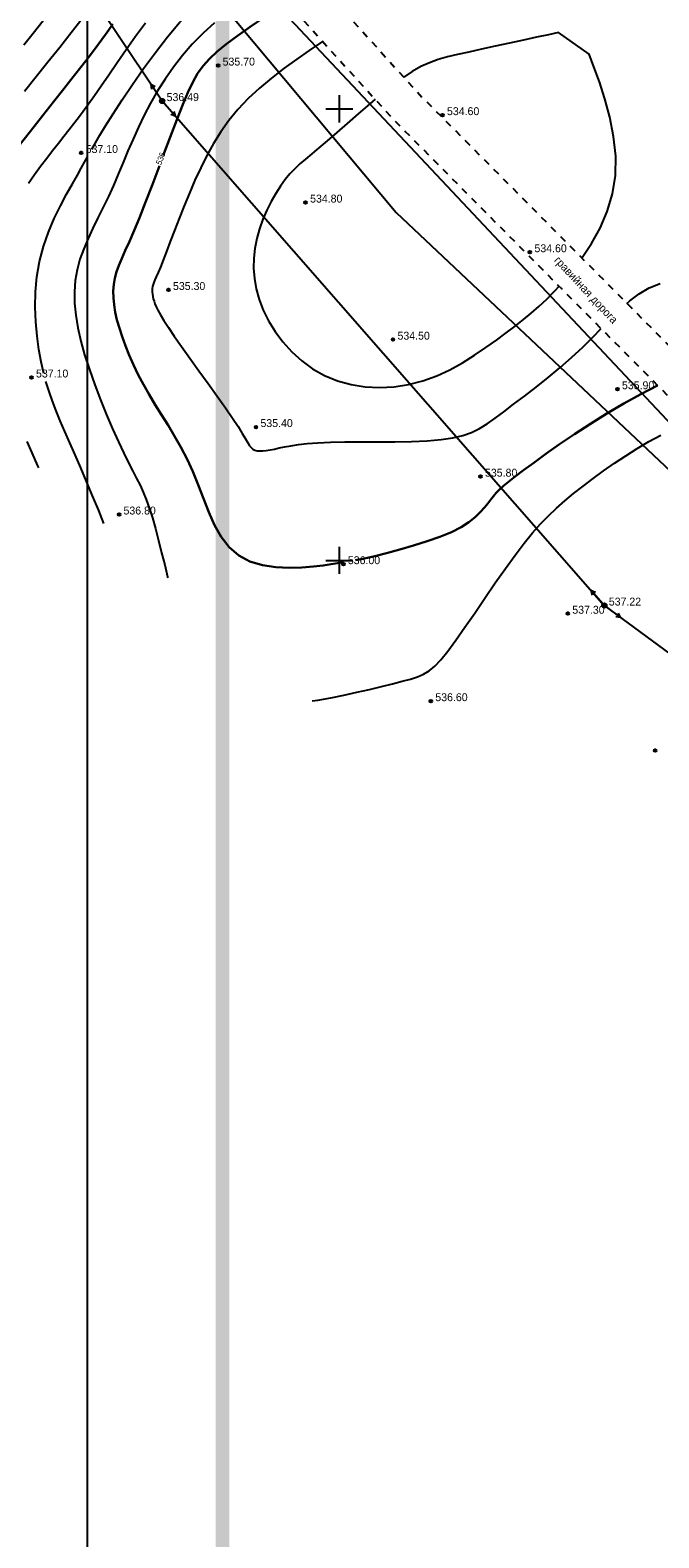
# Model space of a CAD drawing. Extents: x 0 to 370488, y 0 to 4202825.
# Tile 165 of 256: x 360266 to 360335, y 4200242 to 4200409. Entities that reach past the tile are written whole.
import ezdxf

# ---------------------------------------------------------------- set-up
doc = ezdxf.new("R2010")
doc.units = 0
doc.header["$LTSCALE"] = 0.5
doc.header["$MEASUREMENT"] = 0
doc.header["$PDMODE"] = 32
doc.header["$PDSIZE"] = 0.3
for name, pattern in [('CONTI', [0]), ('Д_ТРОТ_ТРУБА', [3, 1.5, -1.5]), ('ДОРОГИ_СТРОЯЩ', [9, 8, -1])]:
    doc.linetypes.add(name, pattern=pattern)
for name, color, linetype in [('(004) Точки рельефа', 7, 'Continuous'), ('(014) Водопровод', 5, 'ИК_Водопровод -------в--------'), ('(022) Возд. Линии', 7, 'Continuous'), ('(025) Дорога', 7, 'Continuous'), ('GORIZDEFAULT', 32, 'CONTI'), ('PI_TTDEFAULT', 5, 'CONTI'), ('SETKR', 2, 'CONTI'), ('SIT_L0', 250, 'CONTI'), ('ХХХ автодор (К)', 7, 'ИК_Водопровод -------в--------'), ('ХХХ оформление', 7, 'ИК_Водопровод -------в--------')]:
    doc.layers.add(name, color=color, linetype=linetype)
doc.layers.add('(032) Горизонтали утолщенные', color=32, linetype='Continuous', lineweight=30)
doc.styles.add('BM-431', font='txt')
doc.styles.add('D-431', font='txt')
doc.styles.add('SHRFT', font='TXT', dxfattribs={"width": 0.875})
doc.styles.get("Standard").update_dxf_attribs({"font": 'isocpeur.ttf'})
doc.linetypes.add('ИК_Водопровод -------в--------', pattern='A,9,-0.6,["В",Standard,S=1.2,R=0,X=0,Y=-0.6],-1.2', length=10.8)

# ---------------------------------------------------------------- blocks, each defined once
blk = doc.blocks.new('BL_333')
at = {"color": 0}
for p, q in [((-1.5, 0), (1.5, 0)), ((0, -1.5), (0, 1.5))]:
    blk.add_line(p, q, dxfattribs=at)
blk = doc.blocks.new('S1')
at = {"layer": '(022) Возд. Линии'}
for p, q in [((-2, 0), (-1.5, 0.25)), ((-2, 0), (-1.5, -0.25)), ((0, 0), (-2, 0))]:
    blk.add_line(p, q, dxfattribs=at)
blk = doc.blocks.new('S2')
at = {"layer": '(022) Возд. Линии'}
for p, q in [((0, 0), (2, 0)), ((2, 0), (1.5, 0.25)), ((2, 0), (1.5, -0.25))]:
    blk.add_line(p, q, dxfattribs=at)
blk = doc.blocks.new('SS')
at = {"layer": '(022) Возд. Линии'}
blk.add_circle((0, 0), 0.25, dxfattribs=at)

msp = doc.modelspace()

# ---------------------------------------------------------------- linework, layer by layer
at = {"layer": '(014) Водопровод', "flags": 128}
msp.add_lwpolyline([(360036.438, 4200773.015), (360047.098, 4200750.311), (360089.76, 4200681.101), (360107.619, 4200655.796), (360141.826, 4200594.039), (360149.345, 4200579.998), (360206.507, 4200508.61), (360230.262, 4200479.387), (360306.281, 4200388.525), (360409.154, 4200291.553), (360456.114, 4200244.191), (360490.793, 4200199.337)], dxfattribs=at)
at = {"layer": '(025) Дорога', "linetype": 'Д_ТРОТ_ТРУБА', "flags": 128}
for points in [[(360044.195, 4200796.012), (360041.816, 4200791.773), (360042.358, 4200788.304), (360046.087, 4200780.21), (360059.012, 4200755.887), (360082.266, 4200713.415), (360119.837, 4200651.911), (360154.248, 4200588.273), (360168.952, 4200565.337), (360182.618, 4200547.766), (360213.043, 4200512.044), (360268.283, 4200446.262), (360308.926, 4200401.534), (360387.369, 4200322.593), (360428.116, 4200283.497), (360457.116, 4200256.42), (360464.886, 4200245.444), (360476.507, 4200228.263), (360489.06, 4200214.493), (360499.065, 4200202.984)], [(360034.859, 4200791.392), (360036.733, 4200790.501), (360038.761, 4200786.553), (360042.501, 4200778.433), (360055.492, 4200753.988), (360078.803, 4200711.411), (360116.369, 4200649.915), (360150.8, 4200586.24), (360165.682, 4200563.025), (360179.515, 4200545.24), (360209.989, 4200509.461), (360265.27, 4200443.63), (360306.026, 4200398.778), (360384.565, 4200319.74), (360425.367, 4200280.592), (360454.087, 4200253.775), (360461.596, 4200243.167), (360473.356, 4200225.782), (360486.072, 4200211.833), (360495.233, 4200201.295)]]:
    msp.add_lwpolyline(points, dxfattribs=at)
at = {"layer": '(032) Горизонтали утолщенные', "color": 32}
for points in [[(360294.196, 4200411.797, 536), (360293.16, 4200411.13, 536), (360291.63, 4200410.11, 536), (360290.13, 4200409.09, 536), (360288.73, 4200408.09, 536), (360287.48, 4200407.17, 536), (360286.45, 4200406.33, 536), (360285.61, 4200405.54, 536), (360284.9, 4200404.75, 536), (360284.3, 4200403.9, 536), (360283.76, 4200402.94, 536), (360283.23, 4200401.82, 536), (360282.67, 4200400.49, 536)], [(360264.4, 4200395.75, 538), (360265.79, 4200397.52, 538), (360267.12, 4200399.21, 538), (360268.35, 4200400.77, 538), (360269.49, 4200402.21, 538), (360270.53, 4200403.54, 538), (360271.51, 4200404.79, 538), (360272.42, 4200405.98, 538), (360273.28, 4200407.12, 538), (360274.11, 4200408.24, 538), (360274.91, 4200409.36, 538)], [(360282.67, 4200400.49, 536), (360282, 4200398.79, 536), (360281.26, 4200396.86, 536), (360280.49, 4200394.82, 536)], [(360280.07, 4200393.69, 536), (360279.29, 4200391.63, 536), (360278.54, 4200389.67, 536), (360277.85, 4200387.91, 536)], [(360277.85, 4200387.91, 536), (360277.26, 4200386.51, 536), (360276.74, 4200385.32, 536), (360276.28, 4200384.31, 536), (360275.89, 4200383.43, 536), (360275.57, 4200382.66, 536), (360275.32, 4200381.94, 536), (360275.13, 4200381.25, 536), (360275.01, 4200380.55, 536), (360274.96, 4200379.83, 536), (360274.97, 4200379.08, 536), (360275.04, 4200378.3, 536), (360275.18, 4200377.49, 536), (360275.37, 4200376.63, 536), (360275.63, 4200375.72, 536), (360275.94, 4200374.77, 536), (360276.3, 4200373.77, 536), (360276.72, 4200372.72, 536), (360277.19, 4200371.66, 536), (360277.72, 4200370.56, 536), (360278.29, 4200369.46, 536), (360278.92, 4200368.35, 536), (360279.59, 4200367.24, 536), (360280.29, 4200366.11, 536), (360281.02, 4200364.96, 536), (360281.74, 4200363.77, 536), (360282.45, 4200362.53, 536), (360283.14, 4200361.22, 536), (360283.78, 4200359.83, 536), (360284.37, 4200358.36, 536), (360284.94, 4200356.84, 536), (360285.53, 4200355.34, 536), (360286.18, 4200353.9, 536), (360286.92, 4200352.59, 536), (360287.8, 4200351.45, 536), (360288.86, 4200350.53, 536), (360290.1, 4200349.89, 536), (360291.5, 4200349.48, 536), (360292.96, 4200349.26, 536), (360294.44, 4200349.19, 536), (360295.85, 4200349.22, 536), (360297.13, 4200349.32, 536), (360298.21, 4200349.42, 536), (360300.45, 4200349.8, 536)], [(360312.41, 4200353.14, 536), (360313.48, 4200353.69, 536), (360314.35, 4200354.24, 536), (360315.05, 4200354.79, 536), (360315.61, 4200355.33, 536), (360316.07, 4200355.84, 536), (360316.44, 4200356.31, 536), (360316.76, 4200356.74, 536), (360317.06, 4200357.12, 536), (360317.37, 4200357.48, 536), (360317.73, 4200357.84, 536), (360318.17, 4200358.24, 536), (360318.74, 4200358.7, 536), (360319.46, 4200359.27, 536), (360320.39, 4200359.97, 536), (360321.53, 4200360.81, 536), (360322.87, 4200361.79, 536), (360324.39, 4200362.85, 536), (360326.04, 4200363.98, 536), (360327.8, 4200365.13, 536), (360329.63, 4200366.27, 536), (360331.5, 4200367.37, 536), (360333.38, 4200368.4, 536), (360335.25, 4200369.35, 536), (360335.262, 4200369.356, 536)], [(360301.79, 4200350.03, 536), (360302.79, 4200350.2, 536), (360303.91, 4200350.48, 536), (360305.23, 4200350.81, 536), (360306.68, 4200351.2, 536), (360308.2, 4200351.63, 536), (360309.71, 4200352.11, 536), (360311.14, 4200352.61, 536), (360312.41, 4200353.14, 536)]]:
    msp.add_polyline3d(points, dxfattribs=at)
at = {"linetype": 'Continuous', "elevation": 1.643}
msp.add_lwpolyline([(359968.105, 4200751.148), (360144.875, 4200568.598), (360208.905, 4200501.768), (360248.135, 4200449.088), (360280.365, 4200400.868), (360329.345, 4200345.008), (360410.625, 4200285.188), (360473.125, 4200218.998), (360491.256, 4200199.541)], dxfattribs=at)
at = {"layer": 'GORIZDEFAULT', "color": 32}
for points in [[(360272.58, 4200395.55, 537), (360272.98, 4200396.25, 537), (360273.48, 4200397.09, 537), (360274.11, 4200398.12, 537), (360274.96, 4200399.46, 537), (360275.96, 4200401.01, 537), (360277.09, 4200402.71, 537), (360278.32, 4200404.48, 537), (360279.62, 4200406.25, 537), (360280.96, 4200407.97, 537), (360282.31, 4200409.55, 537), (360283.64, 4200410.95, 537), (360284.94, 4200412.18, 537), (360286.2, 4200413.25, 537), (360287.44, 4200414.2, 537), (360288.63, 4200415.05, 537), (360289.79, 4200415.82, 537), (360290.265, 4200416.124, 537)], [(360265.14, 4200401.96, 538.5), (360266.42, 4200403.56, 538.5), (360267.72, 4200405.2, 538.5), (360269.02, 4200406.84, 538.5), (360270.29, 4200408.45, 538.5), (360271.52, 4200409.99, 538.5)], [(360265.05, 4200407.08, 539), (360266.09, 4200408.39, 539), (360267.18, 4200409.78, 539)], [(360265.55, 4200391.78, 537.5), (360266.22, 4200392.72, 537.5), (360266.9, 4200393.64, 537.5), (360267.58, 4200394.53, 537.5), (360268.24, 4200395.39, 537.5), (360268.88, 4200396.21, 537.5), (360269.48, 4200396.97, 537.5), (360270.03, 4200397.67, 537.5), (360270.56, 4200398.35, 537.5), (360271.09, 4200399.03, 537.5), (360271.63, 4200399.75, 537.5), (360272.22, 4200400.55, 537.5), (360272.87, 4200401.47, 537.5), (360273.61, 4200402.53, 537.5), (360274.45, 4200403.76, 537.5), (360275.39, 4200405.13, 537.5), (360276.39, 4200406.58, 537.5), (360277.43, 4200408.06, 537.5), (360278.51, 4200409.52, 537.5)], [(360286.18, 4200409.52, 536.5), (360284.9, 4200408.36, 536.5), (360283.71, 4200407.15, 536.5), (360282.62, 4200405.9, 536.5), (360281.61, 4200404.61, 536.5), (360280.7, 4200403.3, 536.5), (360279.86, 4200401.98, 536.5), (360279.09, 4200400.64, 536.5), (360278.39, 4200399.31, 536.5), (360277.75, 4200397.97, 536.5), (360277.15, 4200396.65, 536.5), (360276.58, 4200395.33, 536.5), (360276.04, 4200394.04, 536.5), (360275.51, 4200392.76, 536.5), (360274.97, 4200391.51, 536.5), (360274.42, 4200390.29, 536.5), (360273.84, 4200389.1, 536.5), (360273.26, 4200387.93, 536.5), (360272.69, 4200386.78, 536.5), (360272.16, 4200385.64, 536.5), (360271.68, 4200384.5, 536.5), (360271.27, 4200383.34, 536.5), (360270.95, 4200382.17, 536.5), (360270.75, 4200380.98, 536.5), (360270.66, 4200379.75, 536.5), (360270.67, 4200378.47, 536.5), (360270.8, 4200377.15, 536.5), (360271.03, 4200375.76, 536.5), (360271.35, 4200374.29, 536.5), (360271.78, 4200372.75, 536.5), (360272.31, 4200371.12, 536.5), (360272.9, 4200369.44, 536.5), (360273.54, 4200367.76, 536.5), (360274.21, 4200366.12, 536.5), (360274.88, 4200364.56, 536.5), (360275.53, 4200363.13, 536.5), (360276.12, 4200361.86, 536.5), (360276.65, 4200360.8, 536.5), (360277.12, 4200359.89, 536.5), (360277.54, 4200359.08, 536.5), (360277.92, 4200358.32, 536.5), (360278.28, 4200357.56, 536.5), (360278.61, 4200356.74, 536.5), (360278.95, 4200355.81, 536.5), (360279.29, 4200354.72, 536.5), (360279.63, 4200353.51, 536.5), (360279.97, 4200352.2, 536.5), (360280.31, 4200350.85, 536.5), (360280.65, 4200349.5, 536.5), (360280.97, 4200348.17, 536.5), (360280.999, 4200348.058, 536.5)], [(360326.87, 4200383.477, 535), (360326.91, 4200383.53, 535), (360327.94, 4200385.09, 535), (360328.88, 4200386.79, 535), (360329.67, 4200388.62, 535), (360330.26, 4200390.57, 535), (360330.59, 4200392.62, 535), (360330.61, 4200394.76, 535), (360330.38, 4200396.93, 535), (360329.96, 4200399.06, 535), (360329.41, 4200401.11, 535), (360328.81, 4200402.99, 535), (360328.2, 4200404.66, 535), (360327.67, 4200406.04, 535), (360324.26, 4200408.44, 535), (360323.16, 4200408.2, 535), (360321.84, 4200407.92, 535), (360320.38, 4200407.61, 535), (360318.83, 4200407.27, 535), (360317.27, 4200406.93, 535), (360315.75, 4200406.6, 535), (360314.34, 4200406.29, 535), (360313.09, 4200406.02, 535), (360311.98, 4200405.74, 535), (360310.95, 4200405.45, 535), (360309.99, 4200405.1, 535), (360309.03, 4200404.67, 535), (360308.05, 4200404.12, 535), (360307.128, 4200403.514, 535)], [(360298.128, 4200407.469, 535.5), (360297.91, 4200407.32, 535.5), (360296.64, 4200406.45, 535.5), (360295.29, 4200405.5, 535.5), (360293.89, 4200404.49, 535.5), (360292.49, 4200403.41, 535.5), (360291.14, 4200402.29, 535.5), (360289.89, 4200401.13, 535.5), (360288.76, 4200399.93, 535.5), (360287.76, 4200398.7, 535.5), (360286.87, 4200397.45, 535.5), (360286.06, 4200396.16, 535.5), (360285.32, 4200394.83, 535.5), (360284.64, 4200393.48, 535.5), (360284, 4200392.09, 535.5), (360283.39, 4200390.67, 535.5), (360282.8, 4200389.25, 535.5), (360282.24, 4200387.86, 535.5), (360281.73, 4200386.53, 535.5), (360281.26, 4200385.3, 535.5), (360280.84, 4200384.19, 535.5), (360280.47, 4200383.25, 535.5), (360280.17, 4200382.48, 535.5), (360279.92, 4200381.88, 535.5), (360279.72, 4200381.41, 535.5), (360279.56, 4200381.05, 535.5), (360279.45, 4200380.77, 535.5), (360279.36, 4200380.54, 535.5), (360279.31, 4200380.33, 535.5), (360279.27, 4200380.12, 535.5), (360279.26, 4200379.91, 535.5), (360279.26, 4200379.69, 535.5), (360279.29, 4200379.46, 535.5), (360279.33, 4200379.22, 535.5), (360279.39, 4200378.97, 535.5), (360279.47, 4200378.7, 535.5), (360279.56, 4200378.41, 535.5), (360279.7, 4200378.09, 535.5), (360279.89, 4200377.69, 535.5), (360280.17, 4200377.19, 535.5), (360280.55, 4200376.57, 535.5), (360281.06, 4200375.79, 535.5), (360281.71, 4200374.83, 535.5), (360282.52, 4200373.68, 535.5), (360283.45, 4200372.38, 535.5), (360284.45, 4200370.99, 535.5), (360285.48, 4200369.58, 535.5), (360286.47, 4200368.19, 535.5), (360287.38, 4200366.9, 535.5), (360288.16, 4200365.76, 535.5), (360288.78, 4200364.81, 535.5), (360289.24, 4200364.06, 535.5), (360289.59, 4200363.47, 535.5), (360289.86, 4200363.02, 535.5), (360290.06, 4200362.7, 535.5), (360290.25, 4200362.46, 535.5), (360290.43, 4200362.3, 535.5)], [(360303.959, 4200401.054, 535), (360303.36, 4200400.55, 535), (360302.1, 4200399.46, 535), (360300.87, 4200398.39, 535), (360299.71, 4200397.37, 535), (360298.66, 4200396.46, 535), (360297.74, 4200395.68, 535), (360296.94, 4200395.02, 535), (360296.24, 4200394.44, 535), (360295.62, 4200393.91, 535), (360295.05, 4200393.37, 535), (360294.52, 4200392.81, 535), (360294, 4200392.18, 535), (360293.47, 4200391.45, 535), (360292.95, 4200390.64, 535), (360292.44, 4200389.74, 535), (360291.97, 4200388.78, 535), (360291.54, 4200387.77, 535), (360291.17, 4200386.72, 535), (360290.87, 4200385.64, 535), (360290.65, 4200384.55, 535), (360290.53, 4200383.45, 535), (360290.5, 4200382.34, 535), (360290.59, 4200381.21, 535), (360290.79, 4200380.06, 535), (360291.11, 4200378.9, 535), (360291.57, 4200377.72, 535), (360292.16, 4200376.52, 535), (360292.89, 4200375.33, 535), (360293.75, 4200374.18, 535), (360294.73, 4200373.09, 535), (360295.83, 4200372.09, 535), (360297.04, 4200371.2, 535), (360298.37, 4200370.46, 535), (360299.79, 4200369.88, 535), (360301.29, 4200369.47, 535), (360302.86, 4200369.23, 535), (360304.45, 4200369.15, 535), (360306.07, 4200369.23, 535), (360307.67, 4200369.48, 535), (360309.25, 4200369.88, 535), (360310.78, 4200370.43, 535), (360312.25, 4200371.11, 535), (360313.65, 4200371.88, 535), (360314.98, 4200372.71, 535), (360316.23, 4200373.56, 535), (360317.4, 4200374.4, 535), (360318.48, 4200375.21, 535)], [(360267.27, 4200370.69, 537), (360267.12, 4200371.32, 537), (360266.98, 4200371.98, 537), (360266.73, 4200373.35, 537), (360266.52, 4200374.83, 537), (360266.37, 4200376.4, 537), (360266.3, 4200378.04, 537), (360266.33, 4200379.72, 537), (360266.49, 4200381.41, 537), (360266.78, 4200383.09, 537), (360267.22, 4200384.74, 537), (360267.78, 4200386.33, 537), (360268.42, 4200387.84, 537), (360269.11, 4200389.26, 537), (360269.79, 4200390.55, 537), (360270.43, 4200391.69, 537), (360270.99, 4200392.67, 537), (360271.41, 4200393.43, 537), (360271.77, 4200394.08, 537), (360272.09, 4200394.67, 537)], [(360318.48, 4200375.21, 535), (360319.47, 4200375.95, 535), (360320.38, 4200376.66, 535), (360321.25, 4200377.36, 535), (360322.11, 4200378.1, 535), (360322.97, 4200378.92, 535), (360323.86, 4200379.84, 535), (360324.33, 4200380.358, 535)], [(360331.859, 4200378.456, 535.5), (360332.17, 4200378.73, 535.5), (360333.22, 4200379.51, 535.5), (360334.33, 4200380.16, 535.5), (360335.53, 4200380.67, 535.5)], [(360290.43, 4200362.3, 535.5), (360290.65, 4200362.19, 535.5), (360290.91, 4200362.13, 535.5), (360291.2, 4200362.11, 535.5), (360291.54, 4200362.12, 535.5), (360291.91, 4200362.17, 535.5), (360292.34, 4200362.24, 535.5), (360292.81, 4200362.33, 535.5), (360293.33, 4200362.45, 535.5), (360293.93, 4200362.57, 535.5), (360294.63, 4200362.7, 535.5), (360295.46, 4200362.82, 535.5), (360296.44, 4200362.93, 535.5), (360297.61, 4200363.02, 535.5), (360299, 4200363.08, 535.5), (360300.6, 4200363.11, 535.5), (360302.37, 4200363.12, 535.5), (360304.24, 4200363.13, 535.5), (360306.13, 4200363.14, 535.5), (360307.98, 4200363.17, 535.5), (360309.71, 4200363.25, 535.5), (360311.26, 4200363.37, 535.5), (360312.56, 4200363.56, 535.5), (360313.67, 4200363.82, 535.5), (360314.63, 4200364.17, 535.5), (360315.51, 4200364.59, 535.5), (360316.36, 4200365.11, 535.5), (360317.24, 4200365.73, 535.5), (360318.2, 4200366.45, 535.5), (360319.3, 4200367.28, 535.5), (360320.51, 4200368.19, 535.5), (360321.79, 4200369.19, 535.5), (360323.11, 4200370.24, 535.5), (360324.44, 4200371.34, 535.5), (360325.73, 4200372.46, 535.5), (360326.96, 4200373.6, 535.5), (360328.09, 4200374.72, 535.5), (360328.997, 4200375.661, 535.5)], [(360273.907, 4200354.099, 537), (360273.34, 4200355.52, 537), (360272.66, 4200357.15, 537), (360272, 4200358.73, 537), (360271.35, 4200360.24, 537), (360270.72, 4200361.68, 537), (360270.13, 4200363.02, 537), (360269.59, 4200364.27, 537), (360269.08, 4200365.46, 537), (360268.62, 4200366.56, 537), (360268.21, 4200367.63, 537), (360267.84, 4200368.7, 537), (360267.5, 4200369.81, 537)], [(360266.698, 4200360.239, 537.5), (360266.6, 4200360.46, 537.5), (360265.97, 4200361.89, 537.5), (360265.41, 4200363.17, 537.5)], [(360297.63, 4200334.53, 536.5), (360299.04, 4200334.78, 536.5), (360300.49, 4200335.07, 536.5), (360301.93, 4200335.39, 536.5), (360303.34, 4200335.71, 536.5), (360304.68, 4200336.04, 536.5), (360305.9, 4200336.34, 536.5), (360306.97, 4200336.62, 536.5), (360307.88, 4200336.85, 536.5), (360308.64, 4200337.09, 536.5), (360309.31, 4200337.38, 536.5), (360309.93, 4200337.76, 536.5), (360310.56, 4200338.28, 536.5), (360311.24, 4200338.99, 536.5), (360312.01, 4200339.95, 536.5), (360312.9, 4200341.16, 536.5), (360313.91, 4200342.59, 536.5), (360315, 4200344.17, 536.5), (360316.13, 4200345.83, 536.5), (360317.27, 4200347.5, 536.5), (360318.39, 4200349.11, 536.5), (360319.46, 4200350.59, 536.5), (360320.46, 4200351.89, 536.5), (360321.39, 4200353.03, 536.5), (360322.29, 4200354.03, 536.5), (360323.17, 4200354.94, 536.5), (360324.06, 4200355.78, 536.5), (360324.97, 4200356.58, 536.5), (360325.94, 4200357.39, 536.5), (360326.99, 4200358.22, 536.5), (360328.1, 4200359.06, 536.5), (360329.26, 4200359.91, 536.5), (360330.47, 4200360.76, 536.5), (360331.72, 4200361.59, 536.5), (360333, 4200362.39, 536.5), (360334.29, 4200363.15, 536.5), (360335.59, 4200363.86, 536.5)], [(360296.991, 4200334.435, 536.5), (360297.63, 4200334.53, 536.5)]]:
    msp.add_polyline3d(points, dxfattribs=at)
at = {"layer": 'PI_TTDEFAULT', "color": 5}
for p in [(360286.57, 4200404.79, 535.7), (360280.365, 4200400.868, -15.634), (360311.43, 4200399.31, 534.6), (360271.4, 4200395.11, 537.1), (360296.26, 4200389.62, 534.8), (360321.11, 4200384.13, 534.6), (360281.08, 4200379.94, 535.3), (360305.94, 4200374.45, 534.5), (360265.91, 4200370.25, 537.1), (360330.8, 4200368.96, 535.9), (360290.77, 4200364.76, 535.4), (360315.63, 4200359.28, 535.8), (360275.6, 4200355.08, 536.8), (360300.45, 4200349.59, 536), (360329.345, 4200345.008, -17.804), (360325.31, 4200344.1, 537.3), (360310.14, 4200334.42, 536.6), (360334.99, 4200328.93, 537.3)]:
    msp.add_point(p, dxfattribs=at)
at = {"layer": 'SIT_L0', "color": 250}
msp.add_line((360282.607, 4200422.648), (360346.608, 4200354.556), dxfattribs=at)
at = {"layer": 'ХХХ автодор (К)', "linetype": 'ByBlock', "ltscale": 2, "elevation": 533.015}
msp.add_lwpolyline([(360272.059, 4199657.788), (362253.593, 4199657.788), (362253.593, 4201328.891), (360272.059, 4201328.891)], close=True, dxfattribs=at)
msp.add_lwpolyline([(360272.059, 4199657.788), (362253.593, 4199657.788), (362253.593, 4201328.891), (360272.059, 4201328.891)], close=True, dxfattribs=at)
at = {"layer": 'ХХХ оформление', "color": 12, "linetype": 'ByBlock', "ltscale": 1000, "const_width": 1.5, "elevation": 533.015}
msp.add_lwpolyline([(360287.059, 4199667.872), (362239.332, 4199667.872), (362239.332, 4201313.891), (360287.059, 4201313.891)], close=True, dxfattribs=at)
msp.add_lwpolyline([(360287.059, 4199667.872), (362239.332, 4199667.872), (362239.332, 4201313.891), (360287.059, 4201313.891)], close=True, dxfattribs=at)

# ---------------------------------------------------------------- block references
at = {"layer": '(022) Возд. Линии'}
for name, p, rotation in [('S1', (360280.225, 4200401.071, -15.634), 303.6874218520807), ('S2', (360280.528, 4200400.676, -15.634), 311.2454158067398), ('S1', (360329.178, 4200345.19, -17.804), 311.6467392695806), ('S2', (360329.546, 4200344.855, -17.804), 323.6478827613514)]:
    msp.add_blockref(name, p, dxfattribs=dict(at, rotation=rotation))
for p in [(360280.371, 4200400.864, -15.634), (360329.351, 4200345.004, -17.804)]:
    msp.add_blockref('SS', p, dxfattribs=at)
at = {"layer": 'SETKR', "color": 92}
for p in [(360300, 4200400), (360300, 4200350)]:
    msp.add_blockref('BL_333', p, dxfattribs=at)

# ---------------------------------------------------------------- texts
at = {"layer": '(004) Точки рельефа', "style": 'D-431'}
for s, p in [('535.70', (360287.07, 4200404.79)), ('536.49', (360280.865, 4200400.858, -555.023)), ('534.60', (360311.92, 4200399.3)), ('537.10', (360271.9, 4200395.11)), ('534.80', (360296.76, 4200389.62)), ('534.60', (360321.61, 4200384.12)), ('535.30', (360281.57, 4200379.94)), ('534.50', (360306.44, 4200374.44)), ('537.10', (360266.4, 4200370.25)), ('535.90', (360331.3, 4200368.95)), ('535.40', (360291.26, 4200364.76)), ('535.80', (360316.13, 4200359.27)), ('536.80', (360276.09, 4200355.08)), ('536.00', (360300.94, 4200349.58)), ('537.30', (360325.8, 4200344.09)), ('537.22', (360329.845, 4200344.998, -555.023)), ('536.60', (360310.63, 4200334.41))]:
    msp.add_text(s, height=0.875, dxfattribs=at).set_placement(p)
at = {"layer": '(025) Дорога', "linetype": 'ДОРОГИ_СТРОЯЩ', "style": 'BM-431'}
msp.add_text('гравийная дорога', height=0.875, rotation=312.89346, dxfattribs=at).set_placement((360323.735, 4200383.176, -555.023))
at = {"layer": '(032) Горизонтали утолщенные', "color": 32, "style": 'SHRFT', "width": 0.75}
msp.add_text('536', height=0.6562, rotation=69.46207, dxfattribs=at).set_placement((360280.263, 4200393.736, 536))

doc.saveas('drawing.dxf')
